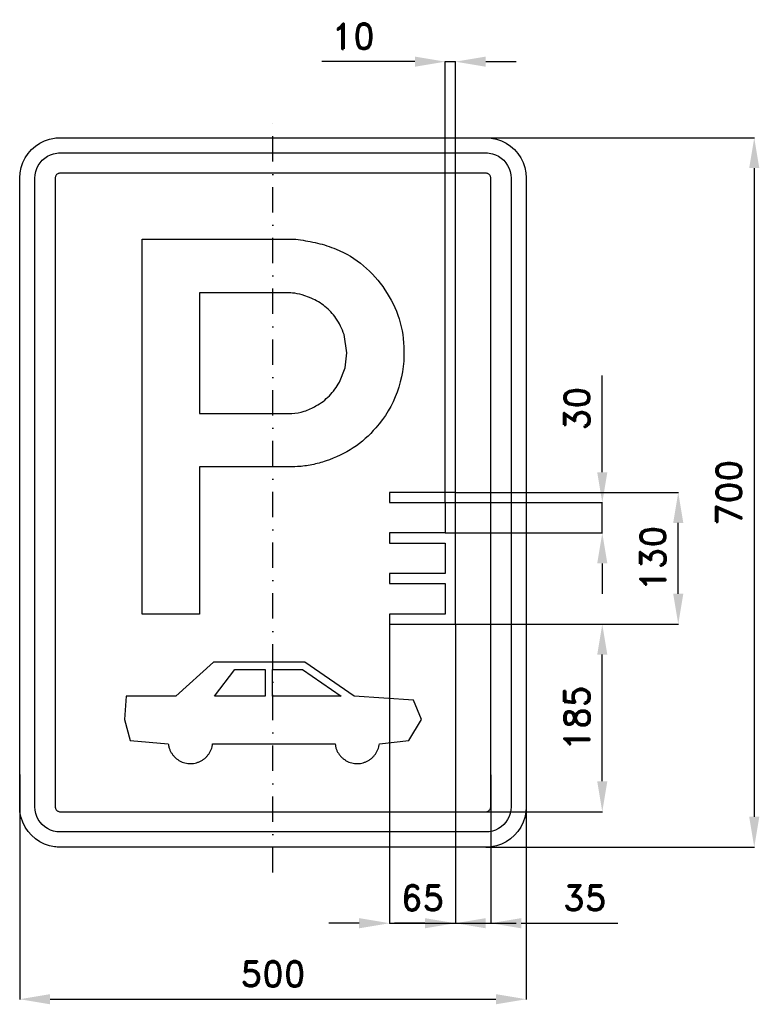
# Model space of a CAD drawing. Header units: millimetres. Extents: x -250 to 480, y -505 to 466.
import ezdxf

# ---------------------------------------------------------------- set-up
doc = ezdxf.new("R2010")
doc.units = ezdxf.units.MM
doc.header["$LTSCALE"] = 5
doc.linetypes.add('ČERCHOVANÁX2', pattern=[2, 1, -0.5, 0, -0.5])
doc.layers.add('Kóty', color=2, linetype='Continuous')
doc.layers.add('Značka', color=7, linetype='Continuous')
doc.styles.get("Standard").update_dxf_attribs({"font": 'romand.shx', "height": 25})
doc.dimstyles.get("Standard").update_dxf_attribs({"dimtxt": 25, "dimasz": 30, "dimexe": 0.18, "dimexo": 0.0625, "dimgap": 12.5, "dimtad": 1, "dimdec": 0, "dimzin": 0, "dimdsep": 46, "dimtxsty": 'Standard', "dimcen": 0.09, "dimadec": 0, "dimazin": 0, "dimtfac": 1, "dimtdec": 0, "dimtofl": 0, "dimtmove": 0, "dimatfit": 3, "dimfxl": 1, "dimtolj": 1, "dimtzin": 0, "dimarcsym": 0})

# ---------------------------------------------------------------- blocks, each defined once
blk = doc.blocks.new('*D0')
at = {"layer": 'Defpoints', "color": 0, "transparency": 16777216}
for p in [(179.99, -130), (325, -130), (186.8, -315)]:
    blk.add_point(p, dxfattribs=at)
at = {"layer": 'Kóty', "color": 0, "lineweight": -2, "transparency": 16777216}
for p, q in [((180.05, -130), (325.18, -130)), ((325, -285), (325, -160)), ((186.87, -315), (325.18, -315))]:
    blk.add_line(p, q, dxfattribs=at)
at = {"layer": 'Kóty', "color": 0, "transparency": 16777216}
for points in [[(320, -160), (330, -160), (325, -130)], [(320, -285), (330, -285), (325, -315)]]:
    blk.add_solid(points, dxfattribs=at)
at = {"layer": 'Kóty', "color": 0, "transparency": 16777216, "insert": (300, -222.5), "char_height": 25, "attachment_point": 5, "rotation": 90}
blk.add_mtext('\\A1;185', dxfattribs=at)
blk = doc.blocks.new('*D1')
at = {"layer": 'Defpoints', "color": 0, "transparency": 16777216}
for p in [(-250, -278.21), (250, -278.21), (250, -500)]:
    blk.add_point(p, dxfattribs=at)
at = {"layer": 'Kóty', "color": 0, "lineweight": -2, "transparency": 16777216}
for p, q in [((-250, -278.28), (-250, -500.18)), ((250, -278.28), (250, -500.18)), ((-220, -500), (220, -500))]:
    blk.add_line(p, q, dxfattribs=at)
at = {"layer": 'Kóty', "color": 0, "transparency": 16777216}
for points in [[(-220, -495), (-220, -505), (-250, -500)], [(220, -495), (220, -505), (250, -500)]]:
    blk.add_solid(points, dxfattribs=at)
at = {"layer": 'Kóty', "color": 0, "transparency": 16777216, "insert": (0, -475), "char_height": 25, "attachment_point": 5}
blk.add_mtext('\\A1;500', dxfattribs=at)
blk = doc.blocks.new('*D2')
at = {"layer": 'Defpoints', "color": 0, "transparency": 16777216}
for p in [(115.035, -130.001), (179.991, -130), (179.991, -425)]:
    blk.add_point(p, dxfattribs=at)
at = {"layer": 'Kóty', "color": 0, "lineweight": -2, "transparency": 16777216}
for p, q in [((115.035, -130.0635), (115.035, -425.18)), ((179.991, -130.0625), (179.991, -425.18)), ((85.035, -425), (55.035, -425)), ((209.991, -425), (239.991, -425))]:
    blk.add_line(p, q, dxfattribs=at)
at = {"layer": 'Kóty', "color": 0, "transparency": 16777216}
for points in [[(85.035, -420), (85.035, -430), (115.035, -425)], [(209.991, -420), (209.991, -430), (179.991, -425)]]:
    blk.add_solid(points, dxfattribs=at)
at = {"layer": 'Kóty', "color": 0, "transparency": 16777216, "insert": (147.513, -400), "char_height": 25, "attachment_point": 5}
blk.add_mtext('\\A1;65', dxfattribs=at)
blk = doc.blocks.new('*D3')
at = {"layer": 'Defpoints', "color": 0, "transparency": 16777216}
for p in [(179.99, -130.06), (215, -278.66), (215, -425)]:
    blk.add_point(p, dxfattribs=at)
at = {"layer": 'Kóty', "color": 0, "lineweight": -2, "transparency": 16777216}
for p, q in [((179.99, -130.12), (179.99, -425.18)), ((215, -278.72), (215, -425.18)), ((149.99, -425), (119.99, -425)), ((245, -425), (340.48, -425))]:
    blk.add_line(p, q, dxfattribs=at)
at = {"layer": 'Kóty', "color": 0, "transparency": 16777216}
for points in [[(149.99, -420), (149.99, -430), (179.99, -425)], [(245, -420), (245, -430), (215, -425)]]:
    blk.add_solid(points, dxfattribs=at)
at = {"layer": 'Kóty', "color": 0, "transparency": 16777216, "insert": (307.74, -400), "char_height": 25, "attachment_point": 5}
blk.add_mtext('\\A1;35', dxfattribs=at)
blk = doc.blocks.new('*D4')
at = {"layer": 'Defpoints', "color": 0, "transparency": 16777216}
for p in [(170.03, -10), (325, -10), (170.03, -40)]:
    blk.add_point(p, dxfattribs=at)
at = {"layer": 'Kóty', "color": 0, "lineweight": -2, "transparency": 16777216}
for p, q in [((325, 20), (325, 115.48)), ((170.1, -10), (325.18, -10)), ((170.1, -40), (325.18, -40)), ((325, -70), (325, -100))]:
    blk.add_line(p, q, dxfattribs=at)
at = {"layer": 'Kóty', "color": 0, "transparency": 16777216}
for points in [[(320, 20), (330, 20), (325, -10)], [(320, -70), (330, -70), (325, -40)]]:
    blk.add_solid(points, dxfattribs=at)
at = {"layer": 'Kóty', "color": 0, "transparency": 16777216, "insert": (300, 82.74), "char_height": 25, "attachment_point": 5, "rotation": 90}
blk.add_mtext('\\A1;30', dxfattribs=at)
blk = doc.blocks.new('*D5')
at = {"layer": 'Defpoints', "color": 0, "transparency": 16777216}
for p in [(170.03, 425), (180.03, 0), (170.03, -10)]:
    blk.add_point(p, dxfattribs=at)
at = {"layer": 'Kóty', "color": 0, "lineweight": -2, "transparency": 16777216}
for p, q in [((140.03, 425), (48.13, 425)), ((170.03, -9.94), (170.03, 425.18)), ((180.03, 0.06), (180.03, 425.18)), ((210.03, 425), (240.03, 425))]:
    blk.add_line(p, q, dxfattribs=at)
at = {"layer": 'Kóty', "color": 0, "transparency": 16777216}
for points in [[(140.03, 430), (140.03, 420), (170.03, 425)], [(210.03, 430), (210.03, 420), (180.03, 425)]]:
    blk.add_solid(points, dxfattribs=at)
at = {"layer": 'Kóty', "color": 0, "transparency": 16777216, "insert": (79.08, 450), "char_height": 25, "attachment_point": 5}
blk.add_mtext('\\A1;10', dxfattribs=at)
blk = doc.blocks.new('*D6')
at = {"layer": 'Defpoints', "color": 0, "transparency": 16777216}
for p in [(180.035, -0.001), (400, -0.001), (180.035, -130.001)]:
    blk.add_point(p, dxfattribs=at)
at = {"layer": 'Kóty', "color": 0, "lineweight": -2, "transparency": 16777216}
for p, q in [((180.0975, -0.001), (400.18, -0.001)), ((400, -100.001), (400, -30.001)), ((180.0975, -130.001), (400.18, -130.001))]:
    blk.add_line(p, q, dxfattribs=at)
at = {"layer": 'Kóty', "color": 0, "transparency": 16777216}
for points in [[(395, -30.001), (405, -30.001), (400, -0.001)], [(395, -100.001), (405, -100.001), (400, -130.001)]]:
    blk.add_solid(points, dxfattribs=at)
at = {"layer": 'Kóty', "color": 0, "transparency": 16777216, "insert": (375, -65.001), "char_height": 25, "attachment_point": 5, "rotation": 90}
blk.add_mtext('\\A1;130', dxfattribs=at)
blk = doc.blocks.new('*D7')
at = {"layer": 'Defpoints', "color": 0, "transparency": 16777216}
for p in [(210, 350), (210, -350), (475, -350)]:
    blk.add_point(p, dxfattribs=at)
at = {"layer": 'Kóty', "color": 0, "lineweight": -2, "transparency": 16777216}
for p, q in [((210.0625, 350), (475.18, 350)), ((475, 320), (475, -320)), ((210.0625, -350), (475.18, -350))]:
    blk.add_line(p, q, dxfattribs=at)
at = {"layer": 'Kóty', "color": 0, "transparency": 16777216}
for points in [[(470, 320), (480, 320), (475, 350)], [(470, -320), (480, -320), (475, -350)]]:
    blk.add_solid(points, dxfattribs=at)
at = {"layer": 'Kóty', "color": 0, "transparency": 16777216, "insert": (450, 0), "char_height": 25, "attachment_point": 5, "rotation": 90}
blk.add_mtext('\\A1;700', dxfattribs=at)

msp = doc.modelspace()

# ---------------------------------------------------------------- linework, layer by layer
at = {"layer": 'Kóty'}
for points in [[(170.035, 425), (180.035, 425)], [(325, -40.001), (325, -10.001)], [(115.035, -425), (179.991, -425)], [(179.991, -425), (215, -425)]]:
    msp.add_lwpolyline(points, dxfattribs=at)
at = {"layer": 'Značka', "color": 6, "linetype": 'ČERCHOVANÁX2', "ltscale": 5}
msp.add_lwpolyline([(0, -375), (0, 375)], dxfattribs=at)
at = {"layer": 'Značka', "color": 5}
for points in [[(-210, -350), (-210.2, -349.9995), (-210.3, -349.9988, -0.0321716), (-215.5, -349.637), (-220.6, -348.5823), (-225.5, -346.9227), (-230.1, -344.5885), (-234.4, -341.714), (-238.3, -338.2843), (-241.7, -334.4026), (-244.6, -330.0906), (-246.9, -325.4605), (-248.6, -320.5549), (-249.7, -315.4767), (-250, -310.314), (-250, -310.157), (-250, -310), (-250, 310), (-250, 310.157), (-250, 310.314), (-249.6, 315.479), (-248.6, 320.555), (-246.9, 325.464), (-244.6, 330.091), (-241.7, 334.402), (-238.3, 338.284), (-234.4, 341.717), (-230.1, 344.589), (-225.5, 346.906), (-220.6, 348.582), (-215.5, 349.654, -0.0367311), (-210.3, 349.999), (-210.2, 350), (-210, 350), (210, 350), (210.2, 350), (210.3, 349.999, -0.0321716), (215.5, 349.637), (220.6, 348.582), (225.5, 346.923), (230.1, 344.589), (234.4, 341.714), (238.3, 338.284), (241.7, 334.403), (244.6, 330.091), (246.9, 325.46), (248.6, 320.555), (249.7, 315.477), (250, 310.314), (250, 310.157), (250, 310), (250, -310), (250, -310.157), (250, -310.314), (249.6, -315.4791), (248.6, -320.5549), (246.9, -325.4636), (244.6, -330.0906), (241.7, -334.4017), (238.3, -338.2843), (234.4, -341.7172), (230.1, -344.5885), (225.5, -346.9061), (220.6, -348.5823), (215.5, -349.6542, -0.0367341), (210.3, -349.9988), (210.2, -349.9996), (210, -350), (-210, -350)], [(-210, -335), (-210.1, -334.9997), (-210.2, -334.9992, -0.0321601), (-213.4, -334.7731), (-216.6, -334.1139), (-219.7, -333.0767), (-222.6, -331.6178), (-225.3, -329.8212), (-227.7, -327.6777), (-229.8, -325.2516), (-231.6, -322.5566), (-233.1, -319.6628), (-234.1, -316.5968), (-234.8, -313.423), (-235, -310.196), (-235, -310.098), (-235, -310), (-235, 310), (-235, 310.098), (-235, 310.196), (-234.8, 313.424), (-234.1, 316.597), (-233.1, 319.665), (-231.6, 322.557), (-229.8, 325.251), (-227.7, 327.678), (-225.3, 329.823), (-222.6, 331.618), (-219.7, 333.066), (-216.6, 334.114), (-213.4, 334.784, -0.0367287), (-210.2, 334.999), (-210.1, 335), (-210, 335), (210, 335), (210.1, 335), (210.2, 334.999, -0.0321789), (213.4, 334.773), (216.6, 334.114), (219.7, 333.077), (222.6, 331.618), (225.3, 329.821), (227.7, 327.678), (229.8, 325.252), (231.6, 322.557), (233.1, 319.663), (234.1, 316.597), (234.8, 313.423), (235, 310.196), (235, 310.098), (235, 310), (235, -310), (235, -310.098), (235, -310.196), (234.8, -313.424), (234.1, -316.5968), (233.1, -319.6648), (231.6, -322.5566), (229.8, -325.2511), (227.7, -327.6777), (225.3, -329.8233), (222.6, -331.6178), (219.7, -333.0663), (216.6, -334.1139), (213.4, -334.7839), (210.2, -334.9992), (210.1, -334.9997), (210, -335), (-210, -335)], [(-129.2, -119.961), (-129.2, 250.039), (20.5, 250.039), (22.7, 249.754), (24.9, 249.46, -0.0253522), (43.9, 246.011, -0.042933), (62.2, 240.018, -0.0795852), (89.4, 223.722, -0.076468), (110.5, 199.742, -0.0768591), (124.5, 171.213, -0.0757333), (129.2, 139.771, -0.0940344), (122.6, 99.087, -0.0983727), (101.5, 63.844, -0.0732822), (79.2, 43.988, -0.067707), (52.4, 31.122, -0.0342059), (38.4, 27.282, -0.0378679), (24.1, 25.495), (21.7, 25.383), (19.3, 25.302), (-72.5, 25.302), (-72.5, -119.961), (-129.2, -119.961)], [(-72.5, 196.89), (-72.5, 77.873), (15.1, 77.873), (16.8, 77.875), (18.6, 77.911, 0.0671332), (30.9, 80.101, 0.0577061), (42.4, 85.311, 0.0717257), (55.7, 95.396, 0.0745311), (65.5, 108.783), (71.1, 122.785), (72.8, 137.844), (70.1, 155.791, 0.0837356), (62.1, 171.915, 0.0733358), (51.3, 183.454, 0.0660673), (37.8, 191.648), (28.7, 195.041, 0.0492476), (19.2, 196.697), (17.7, 196.805), (16.3, 196.89), (-72.5, 196.89)], [(-103.324, -247.857, 0.00632891), (-103.024, -249.675, 0.0190642), (-102.632, -251.473, 0.0377084), (-101.691, -254.189, 0.0345653), (-100.365, -256.7497, 0.033676), (-98.739, -259.1277, 0.0344338), (-96.809, -261.2601, 0.0345969), (-94.627, -263.1367, 0.0344131), (-92.207, -264.6966, 0.0343848), (-89.613, -265.9444, 0.0344198), (-86.872, -266.8249, 0.0344185), (-84.044, -267.3588, 0.0344167), (-81.169, -267.5, 0.0344169), (-78.298, -267.2836, 0.0344269), (-75.485, -266.6758, 0.0344208), (-72.768, -265.7239, 0.0343479), (-70.207, -264.4086, 0.0344156), (-67.828, -262.7861, 0.0347591), (-65.697, -260.8529, 0.0343952), (-63.825, -258.67, 0.0330122), (-62.26, -256.2509, 0.0345641), (-60.996, -253.657, 0.0397591), (-60.132, -250.916, 0.0173413), (-59.82, -249.394), (-59.579, -247.857), (-59.577, -247.857), (60.988, -247.857), (61.243, -247.857), (61.544, -249.675, 0.0190642), (61.935, -251.473, 0.0376984), (62.877, -254.189, 0.0345607), (64.203, -256.7497, 0.0336758), (65.828, -259.1277, 0.0344378), (67.758, -261.2601, 0.03459), (69.94, -263.1367, 0.0344159), (72.361, -264.6966, 0.0343827), (74.955, -265.9444, 0.034418), (77.695, -266.8249, 0.0344216), (80.524, -267.3588, 0.0344166), (83.399, -267.5, 0.0344166), (86.269, -267.2836, 0.0344259), (89.083, -266.6758, 0.0344189), (91.799, -265.7239, 0.0343479), (94.36, -264.4086, 0.0344096), (96.739, -262.7861, 0.0347628), (98.87, -260.8529, 0.0344033), (100.742, -258.67, 0.0330077), (102.307, -256.2509, 0.0345499), (103.571, -253.657, 0.0397692), (104.435, -250.916, 0.0173221), (104.747, -249.394), (104.988, -247.857), (104.991, -247.857), (133.919, -244.643), (146.419, -223.928), (138.562, -205), (79.991, -201.071), (31.42, -167.5), (-58.58, -167.5), (-95.723, -201.071), (-145.009, -201.071), (-146.437, -223.928), (-141.08, -244.643), (-103.58, -247.857), (-103.324, -247.857)]]:
    msp.add_lwpolyline(points, format="xyb", dxfattribs=at)
for points in [[(-210, -315), (210, -315), (210, -315), (210, -315), (210.7, -314.955), (211.3, -314.823), (211.9, -314.615), (212.5, -314.324), (213.1, -313.964), (213.5, -313.536), (214, -313.05), (214.3, -312.511), (214.6, -311.933), (214.8, -311.319), (215, -310.685), (215, -310.039), (215, -310.02), (215, -310), (215, 310), (215, 310.02), (215, 310.039), (215, 310.685), (214.8, 311.319), (214.6, 311.933), (214.3, 312.511), (214, 313.05), (213.5, 313.536), (213.1, 313.965), (212.5, 314.324), (211.9, 314.613), (211.3, 314.823), (210.7, 314.957), (210, 315), (210, 315), (210, 315), (-210, 315), (-210, 315), (-210, 315), (-210.7, 314.955), (-211.3, 314.823), (-211.9, 314.615), (-212.5, 314.324), (-213.1, 313.964), (-213.5, 313.536), (-214, 313.05), (-214.3, 312.511), (-214.6, 311.933), (-214.8, 311.319), (-215, 310.685), (-215, 310.039), (-215, 310.02), (-215, 310), (-215, -310), (-215, -310.02), (-215, -310.039), (-215, -310.685), (-214.8, -311.319), (-214.6, -311.933), (-214.3, -312.511), (-214, -313.05), (-213.5, -313.536), (-213.1, -313.965), (-212.5, -314.324), (-211.9, -314.613), (-211.3, -314.823), (-210.7, -314.957), (-210, -315), (-210, -315), (-210, -315)], [(180.035, -0.001), (115.035, -0.001), (115.035, -10.001), (170.035, -10.001), (170.035, -40.001), (115.035, -40.001), (115.035, -50.001), (170.035, -50.001), (170.035, -80.001), (115.035, -80.001), (115.035, -90.001), (170.035, -90.001), (170.035, -120.001), (115.035, -120.001), (115.035, -130.001), (180.035, -130.001), (180.035, -0.001)], [(-7.688, -174.643), (-7.688, -201.071), (-57.866, -201.071), (-37.509, -174.643), (-7.688, -174.643)], [(29.191, -174.643), (67.428, -201.071), (-0.545, -201.071), (-0.545, -174.643), (29.191, -174.643)]]:
    msp.add_lwpolyline(points, dxfattribs=at)

# ---------------------------------------------------------------- dimensions: what is measured, and where the dimension line sits
at = {"layer": 'Kóty'}
for base, p1, p2, picture, middle in [((170.035, 425), (180.035, -0.001), (170.035, -10.001), '*D5', (79.0826, 450)), ((179.991, -425), (115.035, -130.001), (179.991, -130), '*D2', (147.513, -400)), ((215, -425), (179.991, -130.0625), (215, -278.6622), '*D3', (307.7381, -400)), ((250, -500), (-250, -278.2147), (250, -278.2147), '*D1', (0, -475))]:
    dim = msp.add_linear_dim(base=base, p1=p1, p2=p2, dimstyle='Standard', dxfattribs=at)
    dim.commit()
    dim.dimension.update_dxf_attribs({"geometry": picture, "text_midpoint": middle})
for base, p1, p2, picture, middle in [((475, -350), (210, 350), (210, -350), '*D7', (450, 0)), ((325, -10.001), (170.035, -40.001), (170.035, -10.001), '*D4', (300, 82.7371)), ((400, -0.001), (180.035, -130.001), (180.035, -0.001), '*D6', (375, -65.001)), ((325, -130), (186.8026, -315), (179.991, -130), '*D0', (300, -222.5))]:
    dim = msp.add_linear_dim(base=base, p1=p1, p2=p2, angle=90, dimstyle='Standard', dxfattribs=at)
    dim.commit()
    dim.dimension.update_dxf_attribs({"geometry": picture, "text_midpoint": middle})

doc.saveas('drawing.dxf')
